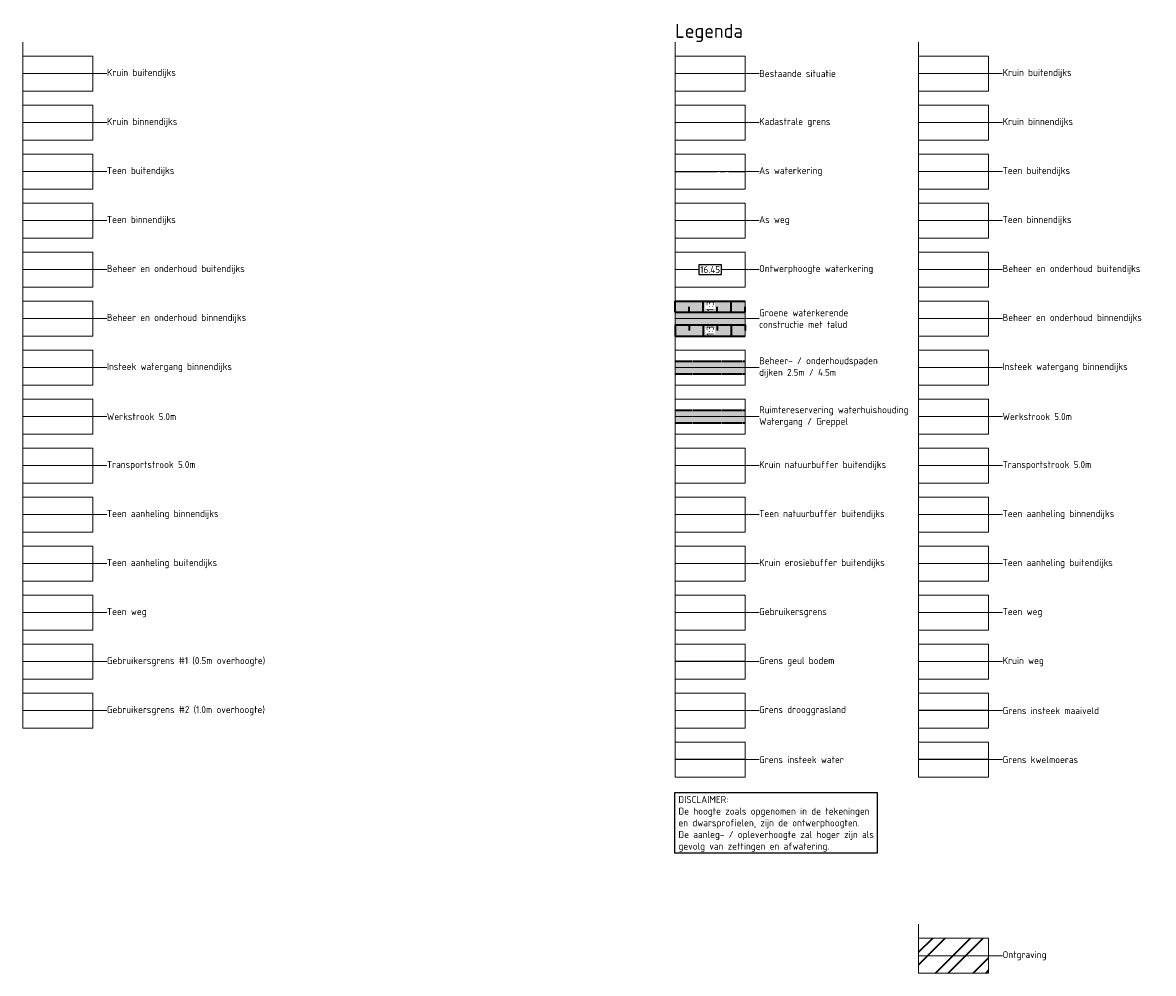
# Model space of a CAD drawing. Header units: metres. Extents: x 219828 to 221638, y 399519 to 401388.
# Tile 17 of 17: x 220622 to 221026, y 401007 to 401346. Entities that reach past the tile are written whole.
import ezdxf
from ezdxf.lldxf.tags import DXFTag

# ---------------------------------------------------------------- set-up
doc = ezdxf.new("R2010")
doc.units = ezdxf.units.M
for name, pattern in [('AM-AS', [16, 10, -2, 2, -2]), ('aslijn', [19, 15, -1, 2, -1]), ('DASHED2', [0.375, 0.25, -0.125])]:
    doc.linetypes.add(name, pattern=pattern)
doc.layers.get('0').update_dxf_attribs({"lineweight": 25})
for name, color, linetype, lineweight in [('B-WE-GW-MAAIVELD-G', 254, 'Continuous', 18), ('B-WE-KG-GRENS_PERCEEL-G', 150, 'KG-PERCEEL', 18), ('N-WA-AM-AS_WEG-G', 10, 'AM-AS', 18), ('N-WA-GR-GRAS-V', 61, 'Continuous', 18), ('N-WA-GW-GROND-G', 22, 'Continuous', 35), ('N-WA-KG-GRENS_WATERSCHAP_AANHELING_BINNEN-G', 81, 'Continuous', 25), ('N-WA-KG-GRENS_WATERSCHAP_AANHELING_BUITEN-G', 20, 'Continuous', 25), ('N-WA-KG-GRENS_WATERSCHAP_BEHEER_BINNEN-G', 30, 'Continuous', 25), ('N-WA-KG-GRENS_WATERSCHAP_BEHEER_BUITEN-G', 42, 'Continuous', 25), ('N-WA-KG-GRENS_WATERSCHAP_GEBRUIKSGRENS-G', 120, 'Continuous', 25), ('N-WA-KG-GRENS_WATERSCHAP_KRUIN_BINNEN-G', 252, 'Continuous', 35), ('N-WA-KG-GRENS_WATERSCHAP_KRUIN_BUITEN-G', 251, 'Continuous', 35), ('N-WA-KG-GRENS_WATERSCHAP_KRUIN_EROSIE_BUITEN-G', 32, 'Continuous', 25), ('N-WA-KG-GRENS_WATERSCHAP_KRUIN_NATUUR_BUITEN-G', 201, 'Continuous', 25), ('N-WA-KG-GRENS_WATERSCHAP_KRUIN_WEG-G', 40, 'Continuous', 25), ('N-WA-KG-GRENS_WATERSCHAP_TEEN_BINNEN-G', 140, 'Continuous', 35), ('N-WA-KG-GRENS_WATERSCHAP_TEEN_BUITEN-G', 104, 'Continuous', 18), ('N-WA-KG-GRENS_WATERSCHAP_TEEN_NATUUR_BUITEN-G', 134, 'Continuous', 25), ('N-WA-KG-GRENS_WATERSCHAP_TEEN_WEG-G', 230, 'Continuous', 25), ('N-WA-KG-GRENS_WATERSCHAP_WATERGANG_BINNEN-G', 152, 'Continuous', 25), ('N-WA-KG-ONDERHOUDGRENS_WATERSCHAP-G', 170, 'DASHED2', 35), ('N-WA-VH-VERHARDING_GRASBETONSTEEN-V', 75, 'Continuous', 18), ('N-WE-AM-KILOMETRERING-T25', 7, 'Continuous', 25), ('N-WE-WH-DUIKER-GD', 150, 'Continuous', 50), ('T-WA-KG-GRENS_WATERSCHAP_TRANSPORTSTROOK-G', 190, 'Continuous', 25), ('T-WA-KG-GRENS_WATERSCHAP_WERKSTROOK-G', 22, 'Continuous', 25), ('X-XX-AL-LEGENDA-T25', 7, 'Continuous', 25), ('X-XX-AL-LEGENDA-T50', 130, 'Continuous', 50)]:
    doc.layers.add(name, color=color, linetype=linetype, lineweight=lineweight)
for name, color, linetype in [('C3D-ALIGNMENT', 7, 'Continuous'), ('C3D-CORRIDOR', 7, 'Continuous'), ('N-WA-KG-GRENS_WATERSCHAP_DROOGGRASLAND-G', 2, 'Continuous'), ('N-WA-KG-GRENS_WATERSCHAP_GEUL_BODEM-G', 6, 'Continuous'), ('N-WA-KG-GRENS_WATERSCHAP_GEUL_INSTEEK-G', 5, 'Continuous'), ('N-WA-KG-GRENS_WATERSCHAP_INSTEEKMAAIVELD-G', 72, 'Continuous'), ('N-WA-KG-GRENS_WATERSCHAP_KWELMOERAS-G', 1, 'Continuous')]:
    doc.layers.add(name, color=color, linetype=linetype)
doc.layers.add('N-WA-GW-WATERBODEM-V', color=7, linetype='Continuous', lineweight=35, true_color=0x00cc99)
doc.layers.add('X-XX-AL-LEGENDA-G', color=7, linetype='Continuous', lineweight=18, plot=False)
doc.styles.add('NLCS-ISO', font='NLCS-ISO.ttf')
doc.styles.add('NLCS-ISO-M1000-T25', font='NLCS-ISO.ttf', dxfattribs={"height": 2.5})
doc.styles.add('NLCS-ISO-M1000-T50', font='NLCS-ISO.ttf', dxfattribs={"height": 5})
doc.styles.get("Standard").update_dxf_attribs({"font": 'NLCS-ISO.ttf'})
tags = doc.linetypes.add('KG-PERCEEL', pattern='A,5.5,-2,["P",Standard,S=1.8,R=0,X=-0.5,Y=-0.9],-2,5.5,-2,[5,NLCS.shx,S=0.75,R=0,X=0,Y=0],-2', length=19).pattern_tags.tags
tags[6] = DXFTag(74, 10)

# ---------------------------------------------------------------- blocks, each defined once
blk = doc.blocks.new('Legenda_hulp')
at = {"flags": 128}
for points in [[(0, 0), (0, -1), (0, -3.5), (5, -3.5), (5, -1), (0, -1)], [(0, -2.25), (5, -2.25)], [(5, -2.25), (6, -2.25)]]:
    blk.add_lwpolyline(points, dxfattribs=at)

msp = doc.modelspace()

# ---------------------------------------------------------------- hatches: boundary and pattern name
at = {"layer": 'N-WA-GR-GRAS-V', "linetype": 'Continuous', "lineweight": 18}
msp.add_hatch(color=61, dxfattribs=at).paths.add_polyline_path([(220855.3, 401246.92), (220880.3, 401246.92), (220880.3, 401234.42), (220855.3, 401234.42)])
at = {"layer": 'N-WA-GW-GROND-G'}
h = msp.add_hatch(dxfattribs=at)
h.set_pattern_fill('ANSI32', color=256)
h.paths.add_polyline_path([(220942.27, 401019.42), (220967.27, 401019.42), (220967.27, 401006.92), (220942.27, 401006.92)])
at = {"layer": 'N-WA-GW-WATERBODEM-V', "linetype": 'Continuous', "lineweight": 35, "true_color": 0x00cc99}
h = msp.add_hatch(color=122, dxfattribs=at)
h.paths.add_polyline_path([(220880.3, 401207.92), (220855.3, 401207.92), (220855.3, 401205.67), (220880.3, 401205.67)])
h.paths.add_polyline_path([(220880.3, 401205.67), (220855.3, 401205.67), (220855.3, 401203.42), (220880.3, 401203.42)])
at = {"layer": 'N-WA-VH-VERHARDING_GRASBETONSTEEN-V', "linetype": 'Continuous', "lineweight": 18}
h = msp.add_hatch(color=75, dxfattribs=at)
h.paths.add_polyline_path([(220880.3, 401223.17), (220880.3, 401225.42), (220855.3, 401225.42), (220855.3, 401223.17)])
h.paths.add_polyline_path([(220880.3, 401220.92), (220880.3, 401223.17), (220855.3, 401223.17), (220855.3, 401220.92)])

# ---------------------------------------------------------------- linework, layer by layer
at = {"layer": 'B-WE-GW-MAAIVELD-G', "color": 251, "flags": 128}
msp.add_lwpolyline([(220855.3, 401328.17), (220880.3, 401328.17)], dxfattribs=at)
at = {"layer": 'B-WE-KG-GRENS_PERCEEL-G', "flags": 128}
msp.add_lwpolyline([(220855.3, 401310.67), (220880.3, 401310.67)], dxfattribs=at)
at = {"layer": 'C3D-ALIGNMENT', "color": 7, "linetype": 'aslijn', "lineweight": -3}
msp.add_lwpolyline([(220855.3, 401293.17), (220880.3, 401293.17)], dxfattribs=at)
at = {"layer": 'C3D-CORRIDOR', "color": 7, "linetype": 'Continuous', "lineweight": 35}
for p, q in [((220855.3, 401242.92), (220855.3, 401246.92)), ((220865.3, 401242.92), (220865.3, 401246.92)), ((220875.3, 401242.92), (220875.3, 401246.92)), ((220860.3, 401242.92), (220860.3, 401244.92)), ((220870.3, 401242.92), (220870.3, 401244.92)), ((220880.3, 401242.92), (220880.3, 401244.92)), ((220855.3, 401238.42), (220855.3, 401234.42)), ((220860.3, 401238.42), (220860.3, 401236.42)), ((220865.3, 401238.42), (220865.3, 401234.42)), ((220870.3, 401238.42), (220870.3, 401236.42)), ((220875.3, 401238.42), (220875.3, 401234.42)), ((220880.3, 401238.42), (220880.3, 401236.42))]:
    msp.add_line(p, q, dxfattribs=at)
at = {"layer": 'N-WA-AM-AS_WEG-G', "color": 10, "linetype": 'aslijn', "lineweight": 18}
msp.add_lwpolyline([(220855.3, 401275.67), (220880.3, 401275.67)], dxfattribs=at)
at = {"layer": 'N-WA-GW-GROND-G', "const_width": 0.15}
msp.add_lwpolyline([(220942.27, 401019.42), (220967.27, 401019.42), (220967.27, 401006.92), (220942.27, 401006.92)], close=True, dxfattribs=at)
at = {"layer": 'N-WA-KG-GRENS_WATERSCHAP_AANHELING_BINNEN-G', "const_width": 0.2}
for points in [[(220647.27, 401170.67), (220622.27, 401170.67)], [(220967.27, 401170.67), (220942.27, 401170.67)]]:
    msp.add_lwpolyline(points, dxfattribs=at)
at = {"layer": 'N-WA-KG-GRENS_WATERSCHAP_AANHELING_BUITEN-G', "const_width": 0.2}
for points in [[(220647.27, 401153.17), (220622.27, 401153.17)], [(220967.27, 401153.17), (220942.27, 401153.17)]]:
    msp.add_lwpolyline(points, dxfattribs=at)
at = {"layer": 'N-WA-KG-GRENS_WATERSCHAP_BEHEER_BINNEN-G', "const_width": 0.2}
for points in [[(220647.27, 401240.67), (220622.27, 401240.67)], [(220967.27, 401240.67), (220942.27, 401240.67)]]:
    msp.add_lwpolyline(points, dxfattribs=at)
at = {"layer": 'N-WA-KG-GRENS_WATERSCHAP_BEHEER_BUITEN-G', "const_width": 0.2, "flags": 128}
for points in [[(220647.27, 401258.17), (220622.27, 401258.17)], [(220967.27, 401258.17), (220942.27, 401258.17)]]:
    msp.add_lwpolyline(points, dxfattribs=at)
at = {"layer": 'N-WA-KG-GRENS_WATERSCHAP_DROOGGRASLAND-G', "const_width": 0.2}
msp.add_lwpolyline([(220880.3, 401100.67), (220855.3, 401100.67)], dxfattribs=at)
at = {"layer": 'N-WA-KG-GRENS_WATERSCHAP_GEBRUIKSGRENS-G', "const_width": 0.2}
msp.add_lwpolyline([(220880.3, 401135.67), (220855.3, 401135.67)], dxfattribs=at)
at = {"layer": 'N-WA-KG-GRENS_WATERSCHAP_GEBRUIKSGRENS-G', "color": 22, "const_width": 0.2}
msp.add_lwpolyline([(220647.27, 401118.17), (220622.27, 401118.17)], dxfattribs=at)
at = {"layer": 'N-WA-KG-GRENS_WATERSCHAP_GEBRUIKSGRENS-G', "color": 192, "const_width": 0.2}
msp.add_lwpolyline([(220647.27, 401100.67), (220622.27, 401100.67)], dxfattribs=at)
at = {"layer": 'N-WA-KG-GRENS_WATERSCHAP_GEUL_BODEM-G'}
msp.add_lwpolyline([(220880.3, 401118.17), (220855.3, 401118.17)], dxfattribs=at)
at = {"layer": 'N-WA-KG-GRENS_WATERSCHAP_GEUL_INSTEEK-G'}
msp.add_lwpolyline([(220880.3, 401083.17), (220855.3, 401083.17)], dxfattribs=at)
at = {"layer": 'N-WA-KG-GRENS_WATERSCHAP_INSTEEKMAAIVELD-G', "flags": 128}
msp.add_lwpolyline([(220967.27, 401100.67), (220942.27, 401100.67)], dxfattribs=at)
at = {"layer": 'N-WA-KG-GRENS_WATERSCHAP_KRUIN_BINNEN-G', "const_width": 0.2}
for points in [[(220647.27, 401310.67), (220622.27, 401310.67)], [(220967.27, 401310.67), (220942.27, 401310.67)]]:
    msp.add_lwpolyline(points, dxfattribs=at)
at = {"layer": 'N-WA-KG-GRENS_WATERSCHAP_KRUIN_BUITEN-G', "const_width": 0.2}
for points in [[(220647.27, 401328.17), (220622.27, 401328.17)], [(220967.27, 401328.17), (220942.27, 401328.17)]]:
    msp.add_lwpolyline(points, dxfattribs=at)
at = {"layer": 'N-WA-KG-GRENS_WATERSCHAP_KRUIN_EROSIE_BUITEN-G', "const_width": 0.2}
msp.add_lwpolyline([(220880.3, 401153.17), (220855.3, 401153.17)], dxfattribs=at)
at = {"layer": 'N-WA-KG-GRENS_WATERSCHAP_KRUIN_NATUUR_BUITEN-G', "const_width": 0.2}
msp.add_lwpolyline([(220880.3, 401188.17), (220855.3, 401188.17)], dxfattribs=at)
at = {"layer": 'N-WA-KG-GRENS_WATERSCHAP_KRUIN_WEG-G', "const_width": 0.2}
msp.add_lwpolyline([(220967.27, 401118.17), (220942.27, 401118.17)], dxfattribs=at)
at = {"layer": 'N-WA-KG-GRENS_WATERSCHAP_KWELMOERAS-G'}
msp.add_lwpolyline([(220967.27, 401083.17), (220942.27, 401083.17)], dxfattribs=at)
at = {"layer": 'N-WA-KG-GRENS_WATERSCHAP_TEEN_BINNEN-G', "const_width": 0.2}
for points in [[(220647.27, 401275.67), (220622.27, 401275.67)], [(220967.27, 401275.67), (220942.27, 401275.67)]]:
    msp.add_lwpolyline(points, dxfattribs=at)
at = {"layer": 'N-WA-KG-GRENS_WATERSCHAP_TEEN_BUITEN-G', "const_width": 0.2}
for points in [[(220647.27, 401293.17), (220622.27, 401293.17)], [(220967.27, 401293.17), (220942.27, 401293.17)]]:
    msp.add_lwpolyline(points, dxfattribs=at)
at = {"layer": 'N-WA-KG-GRENS_WATERSCHAP_TEEN_NATUUR_BUITEN-G', "const_width": 0.2}
msp.add_lwpolyline([(220880.3, 401170.67), (220855.3, 401170.67)], dxfattribs=at)
at = {"layer": 'N-WA-KG-GRENS_WATERSCHAP_TEEN_WEG-G', "const_width": 0.2}
for points in [[(220647.27, 401135.67), (220622.27, 401135.67)], [(220967.27, 401135.67), (220942.27, 401135.67)]]:
    msp.add_lwpolyline(points, dxfattribs=at)
at = {"layer": 'N-WA-KG-GRENS_WATERSCHAP_WATERGANG_BINNEN-G', "const_width": 0.2}
for points in [[(220647.27, 401223.17), (220622.27, 401223.17)], [(220967.27, 401223.17), (220942.27, 401223.17)]]:
    msp.add_lwpolyline(points, dxfattribs=at)
at = {"layer": 'N-WA-KG-ONDERHOUDGRENS_WATERSCHAP-G', "color": 170, "linetype": 'DASHED2', "lineweight": 35, "flags": 128}
for points in [[(220855.3, 401225.42), (220880.3, 401225.42)], [(220855.3, 401220.92), (220880.3, 401220.92)], [(220855.3, 401207.92), (220880.3, 401207.92)], [(220855.3, 401203.42), (220880.3, 401203.42)]]:
    msp.add_lwpolyline(points, dxfattribs=at)
at = {"layer": 'N-WE-WH-DUIKER-GD', "color": 90, "linetype": 'Continuous', "lineweight": 35, "flags": 128}
for points in [[(220855.3, 401242.92), (220880.3, 401242.92)], [(220855.3, 401238.42), (220880.3, 401238.42)]]:
    msp.add_lwpolyline(points, dxfattribs=at)
at = {"layer": 'T-WA-KG-GRENS_WATERSCHAP_TRANSPORTSTROOK-G', "const_width": 0.2}
for points in [[(220647.27, 401188.17), (220622.27, 401188.17)], [(220967.27, 401188.17), (220942.27, 401188.17)]]:
    msp.add_lwpolyline(points, dxfattribs=at)
at = {"layer": 'T-WA-KG-GRENS_WATERSCHAP_WERKSTROOK-G', "const_width": 0.2}
for points in [[(220647.27, 401205.67), (220622.27, 401205.67)], [(220967.27, 401205.67), (220942.27, 401205.67)]]:
    msp.add_lwpolyline(points, dxfattribs=at)

# ---------------------------------------------------------------- block references
at = {"layer": 'X-XX-AL-LEGENDA-G', "xscale": 5, "yscale": 5, "zscale": 5}
for p in [(220622.27, 401339.42), (220855.3, 401339.42), (220942.27, 401339.42), (220622.27, 401321.92), (220855.3, 401321.92), (220942.27, 401321.92), (220622.27, 401304.42), (220855.3, 401304.42), (220942.27, 401304.42), (220622.27, 401286.92), (220855.3, 401286.92), (220942.27, 401286.92), (220622.27, 401269.42), (220855.3, 401269.42), (220942.27, 401269.42), (220622.27, 401251.92), (220855.3, 401251.92), (220942.27, 401251.92), (220622.27, 401234.42), (220855.3, 401234.42), (220942.27, 401234.42), (220622.27, 401216.92), (220855.3, 401216.92), (220942.27, 401216.92), (220622.27, 401199.42), (220855.3, 401199.42), (220942.27, 401199.42), (220622.27, 401181.92), (220855.3, 401181.92), (220942.27, 401181.92), (220622.27, 401164.42), (220855.3, 401164.42), (220942.27, 401164.42), (220622.27, 401146.92), (220855.3, 401146.92), (220942.27, 401146.92), (220622.27, 401129.42), (220855.3, 401129.42), (220942.27, 401129.42), (220622.27, 401111.92), (220855.3, 401111.92), (220942.27, 401111.92), (220855.3, 401094.42), (220942.27, 401094.42), (220942.27, 401024.42)]:
    msp.add_blockref('Legenda_hulp', p, dxfattribs=at)

# ---------------------------------------------------------------- texts
at = {"layer": 'X-XX-AL-LEGENDA-T25', "char_height": 2.5, "attachment_point": 4, "style": 'NLCS-ISO-M1000-T25'}
for s, width, heights, insert in [('Kruin buitendijks', 59.9283, [6.68], (220652.27, 401328.17)), ('Bestaande situatie', 40.2614, [0], (220885.3, 401328.17)), ('Kruin buitendijks', 59.9283, [6.68], (220972.27, 401328.17)), ('Kruin binnendijks', 59.9283, [6.68], (220652.27, 401310.67)), ('Kadastrale grens', 40.2614, [0], (220885.3, 401310.67)), ('Kruin binnendijks', 59.9283, [6.68], (220972.27, 401310.67)), ('Teen buitendijks', 59.9283, [6.68], (220652.27, 401293.17)), ('As waterkering', 40.2614, [0], (220885.3, 401293.17)), ('Teen buitendijks', 59.9283, [6.68], (220972.27, 401293.17)), ('Teen binnendijks', 59.9283, [6.68], (220652.27, 401275.67)), ('As weg', 40.2614, [0], (220885.3, 401275.67)), ('Teen binnendijks', 59.9283, [6.68], (220972.27, 401275.67)), ('Beheer en onderhoud buitendijks', 59.9283, [6.68], (220652.27, 401258.17)), ('Ontwerphoogte waterkering', 46.6289, [7.73], (220885.3, 401258.17)), ('Beheer en onderhoud buitendijks', 59.9283, [6.68], (220972.27, 401258.17)), ('Groene waterkerende constructie met talud', 40.2614, [0], (220885.3, 401240.67)), ('Beheer en onderhoud binnendijks', 59.9283, [6.68], (220652.27, 401240.67)), ('Beheer en onderhoud binnendijks', 59.9283, [6.68], (220972.27, 401240.67)), ('Beheer- / onderhoudspaden^Jdijken 2.5m / 4.5m', 53.564, [18.24], (220885.3, 401223.17)), ('Insteek watergang binnendijks', 59.9283, [6.68], (220652.27, 401223.17)), ('Insteek watergang binnendijks', 59.9283, [6.68], (220972.27, 401223.17)), ('Ruimtereservering waterhuishouding^JWatergang / Greppel', 57.205, [0], (220885.3, 401205.67)), ('Werkstrook 5.0m', 59.9283, [6.68], (220652.27, 401205.67)), ('Werkstrook 5.0m', 59.9283, [6.68], (220972.27, 401205.67)), ('Transportstrook 5.0m', 59.9283, [6.68], (220652.27, 401188.17)), ('Kruin natuurbuffer buitendijks', 59.9283, [6.68], (220885.3, 401188.17)), ('Transportstrook 5.0m', 59.9283, [6.68], (220972.27, 401188.17)), ('Teen aanheling binnendijks', 59.9283, [6.68], (220652.27, 401170.67)), ('Teen natuurbuffer buitendijks', 59.9283, [6.68], (220885.3, 401170.67)), ('Teen aanheling binnendijks', 59.9283, [6.68], (220972.27, 401170.67)), ('Teen aanheling buitendijks', 59.9283, [6.68], (220652.27, 401153.17)), ('Kruin erosiebuffer buitendijks', 59.9283, [6.68], (220885.3, 401153.17)), ('Teen aanheling buitendijks', 59.9283, [6.68], (220972.27, 401153.17)), ('Teen weg', 59.9283, [6.68], (220652.27, 401135.67)), ('Gebruikersgrens', 59.9283, [6.68], (220885.3, 401135.67)), ('Teen weg', 59.9283, [6.68], (220972.27, 401135.67)), ('Gebruikersgrens #1 (0.5m overhoogte)', 59.9283, [6.68], (220652.27, 401118.17)), ('Grens geul bodem', 59.9283, [6.68], (220885.3, 401118.17)), ('Kruin weg', 59.9283, [6.68], (220972.27, 401118.17)), ('Gebruikersgrens #2 (1.0m overhoogte)', 59.9283, [6.68], (220652.27, 401100.67)), ('Grens drooggrasland', 59.9283, [6.68], (220885.3, 401100.67)), ('Grens insteek maaiveld', 59.9283, [6.68], (220972.27, 401100.67)), ('Grens insteek water', 59.9283, [6.68], (220885.3, 401083.17)), ('Grens kwelmoeras', 59.9283, [6.68], (220972.27, 401083.17)), ('Ontgraving', 59.9283, [6.68], (220972.27, 401013.17))]:
    msp.add_mtext_dynamic_manual_height_columns(s, width=width, gutter_width=12.5, heights=heights, dxfattribs=dict(at, insert=insert))
at = {"layer": 'X-XX-AL-LEGENDA-T25', "insert": (220856.47, 401060.22), "char_height": 2.5, "attachment_point": 4, "style": 'NLCS-ISO-M1000-T25', "bg_fill": 16, "box_fill_scale": 1.5, "bg_fill_color": 256, "bg_fill_transparency": 0}
msp.add_mtext_dynamic_manual_height_columns('DISCLAIMER:^JDe hoogte zoals opgenomen in de tekeningen en dwarsprofielen, zijn de ontwerphoogten. De aanleg- / opleverhoogte zal hoger zijn als gevolg van zettingen en afwatering.', width=69.7199, gutter_width=12.5, heights=[23.23], dxfattribs=at)
at = {"layer": 'X-XX-AL-LEGENDA-T50', "color": 0, "insert": (220855.3, 401345.92), "char_height": 5, "attachment_point": 1, "style": 'NLCS-ISO-M1000-T50'}
msp.add_mtext_dynamic_manual_height_columns('Legenda', width=41.1471, gutter_width=25, heights=[0], dxfattribs=at)

# ---------------------------------------------------------------- next in the draw order: texts
at = {"layer": 'N-WE-AM-KILOMETRERING-T25', "color": 7, "linetype": 'Continuous', "lineweight": 25, "insert": (220867.8, 401258.17), "char_height": 2.5, "width": 7.07, "attachment_point": 5, "style": 'NLCS-ISO', "bg_fill": 3, "box_fill_scale": 1.2, "bg_fill_color": 256, "bg_fill_true_color": 13158600, "bg_fill_transparency": 0}
msp.add_mtext('16.45', dxfattribs=at)
at = {"layer": 'N-WE-AM-KILOMETRERING-T25', "color": 7, "linetype": 'Continuous', "lineweight": 25, "char_height": 2.5, "width": 1.1477, "attachment_point": 5, "rotation": 90, "style": 'NLCS-ISO', "bg_fill": 3, "box_fill_scale": 1.2, "bg_fill_color": 256, "bg_fill_true_color": 13158600, "bg_fill_transparency": 0}
for insert in [(220867.8, 401245.11), (220867.8, 401236.23)]:
    msp.add_mtext('1:3', dxfattribs=dict(at, insert=insert))

# ---------------------------------------------------------------- next in the draw order: linework, layer by layer
at = {"layer": 'N-WE-AM-KILOMETRERING-T25', "color": 255, "linetype": 'Continuous', "lineweight": 25}
for p, q in [((220863.8, 401259.92), (220863.8, 401256.42)), ((220871.8, 401259.92), (220863.8, 401259.92)), ((220871.8, 401256.42), (220871.8, 401259.92)), ((220863.8, 401256.42), (220871.8, 401256.42))]:
    msp.add_line(p, q, dxfattribs=at)
at = {"layer": 'N-WE-WH-DUIKER-GD', "color": 90, "linetype": 'Continuous', "lineweight": 35, "flags": 128}
for points in [[(220855.3, 401246.92), (220880.3, 401246.92)], [(220855.3, 401234.42), (220880.3, 401234.42)]]:
    msp.add_lwpolyline(points, dxfattribs=at)

doc.saveas('drawing.dxf')
